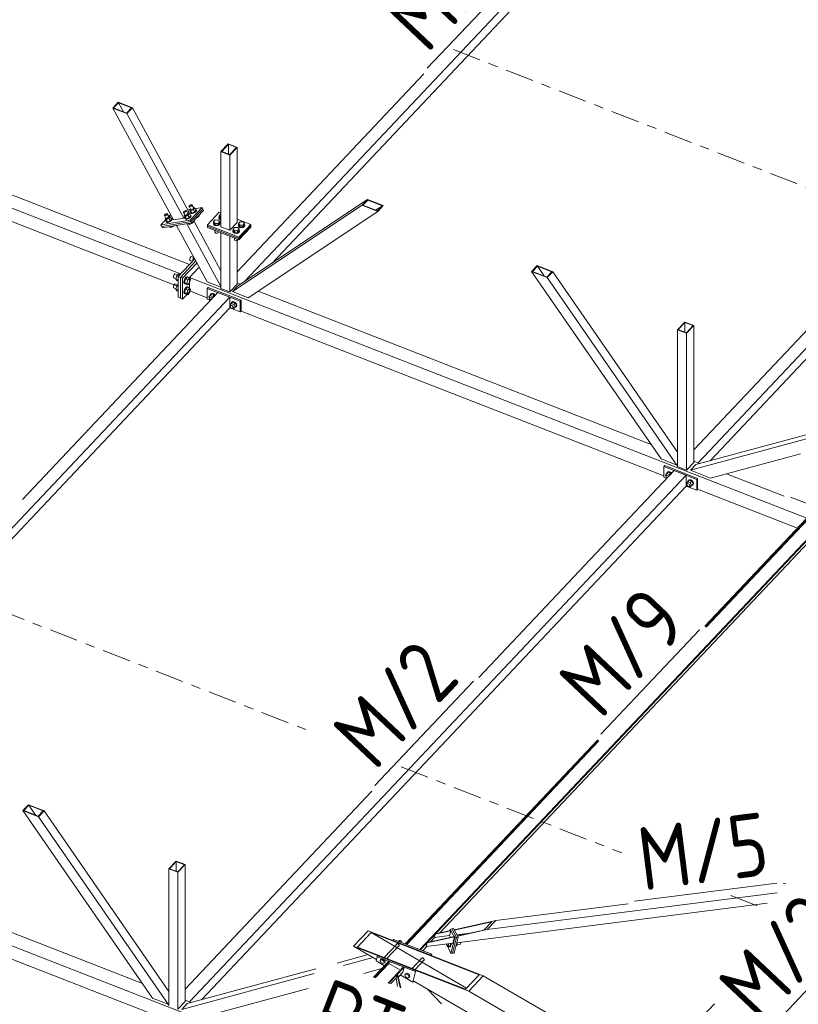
# Model space of a CAD drawing. Header units: millimetres. Extents: x -681 to 506, y -45 to 794.
# Tile 37 of 113: x 61 to 110, y 185 to 247. Entities that reach past the tile are written whole.
import ezdxf

# ---------------------------------------------------------------- set-up
doc = ezdxf.new("R2010")
doc.units = ezdxf.units.MM
doc.header["$LTSCALE"] = 0.6
doc.linetypes.add('XKITLINE00', pattern=[0])
doc.linetypes.add('XKITLINE03', pattern=[6, 3, -1, 1, -1])
for name, color, linetype, lineweight in [('Bolt', 7, 'Continuous', 0), ('Part', 2, 'Continuous', 0), ('PartMark', 3, 'Continuous', 0), ('S-GRID', 1, 'Continuous', 0)]:
    doc.layers.add(name, color=color, linetype=linetype, lineweight=lineweight)
doc.styles.add('ISOCPEUR', font='ISOCPEUR.TTF')

msp = doc.modelspace()

# ---------------------------------------------------------------- linework, layer by layer
at = {"layer": 'Bolt', "color": 3, "linetype": 'XKITLINE00', "lineweight": 0}
for p, q in [((71.348, 235.544), (71.366, 235.573)), ((71.356, 235.527), (71.348, 235.544)), ((71.389, 235.525), (71.356, 235.527)), ((71.471, 235.315), (71.356, 235.527)), ((71.366, 235.573), (71.406, 235.605)), ((71.437, 235.54), (71.389, 235.525)), ((71.406, 235.605), (71.456, 235.632)), ((71.488, 235.567), (71.437, 235.54)), ((71.456, 235.632), (71.504, 235.647)), ((71.528, 235.599), (71.488, 235.567)), ((71.504, 235.647), (71.537, 235.646)), ((71.546, 235.628), (71.528, 235.599)), ((71.537, 235.646), (71.546, 235.628)), ((71.652, 235.434), (71.537, 235.646)), ((71.633, 235.468), (71.662, 235.48)), ((71.733, 235.447), (71.633, 235.342)), ((71.662, 235.48), (71.733, 235.447)), ((71.733, 235.447), (71.813, 235.3)), ((69.79, 234.979), (69.808, 235.008)), ((69.799, 234.961), (69.79, 234.979)), ((69.831, 234.96), (69.799, 234.961)), ((69.914, 234.75), (69.799, 234.961)), ((69.808, 235.008), (69.848, 235.04)), ((69.88, 234.975), (69.831, 234.96)), ((69.848, 235.04), (69.899, 235.067)), ((69.93, 235.002), (69.88, 234.975)), ((69.899, 235.067), (69.947, 235.082)), ((69.97, 235.034), (69.93, 235.002)), ((69.947, 235.082), (69.979, 235.08)), ((69.988, 235.063), (69.97, 235.034)), ((69.979, 235.08), (69.988, 235.063)), ((70.094, 234.869), (69.979, 235.08)), ((70.175, 234.882), (70.075, 234.777)), ((70.076, 234.903), (70.104, 234.915)), ((70.104, 234.915), (70.175, 234.882)), ((70.175, 234.882), (70.255, 234.735)), ((71.002, 235.178), (71.02, 235.206)), ((71.011, 235.16), (71.002, 235.178)), ((71.043, 235.159), (71.011, 235.16)), ((71.126, 234.949), (71.011, 235.16)), ((71.02, 235.206), (71.06, 235.239)), ((71.091, 235.173), (71.043, 235.159)), ((71.101, 234.995), (71.045, 234.936)), ((71.045, 234.936), (71.116, 234.903)), ((71.125, 234.789), (71.045, 234.936)), ((71.06, 235.239), (71.11, 235.266)), ((71.142, 235.201), (71.091, 235.173)), ((71.11, 235.266), (71.159, 235.281)), ((71.287, 234.975), (71.116, 234.903)), ((71.116, 234.903), (71.196, 234.756)), ((71.182, 235.233), (71.142, 235.201)), ((71.159, 235.281), (71.191, 235.279)), ((71.2, 235.262), (71.182, 235.233)), ((71.191, 235.279), (71.2, 235.262)), ((71.306, 235.068), (71.191, 235.279)), ((71.196, 234.756), (71.367, 234.828)), ((71.372, 234.826), (71.278, 234.776)), ((71.387, 235.081), (71.287, 234.975)), ((71.287, 234.975), (71.367, 234.828)), ((71.288, 235.102), (71.316, 235.114)), ((71.316, 235.114), (71.387, 235.081)), ((71.367, 234.828), (71.467, 234.934)), ((71.445, 234.886), (71.372, 234.826)), ((71.387, 235.081), (71.467, 234.934)), ((71.387, 234.799), (71.46, 234.858)), ((71.446, 235.361), (71.391, 235.302)), ((71.391, 235.302), (71.462, 235.269)), ((71.471, 235.155), (71.391, 235.302)), ((71.479, 234.939), (71.445, 234.886)), ((71.446, 234.972), (71.463, 234.971)), ((71.459, 235.15), (71.467, 235.162)), ((71.475, 235.118), (71.459, 235.15)), ((71.46, 234.858), (71.494, 234.912)), ((71.633, 235.342), (71.462, 235.269)), ((71.462, 235.269), (71.542, 235.122)), ((71.463, 234.971), (71.479, 234.939)), ((71.478, 234.944), (71.463, 234.971)), ((71.471, 235.155), (71.542, 235.122)), ((71.535, 235.115), (71.475, 235.118)), ((71.49, 235.09), (71.475, 235.118)), ((71.494, 234.912), (71.478, 234.944)), ((71.49, 235.09), (71.55, 235.087)), ((71.624, 235.142), (71.535, 235.115)), ((71.542, 235.122), (71.713, 235.195)), ((71.55, 235.087), (71.639, 235.115)), ((71.718, 235.192), (71.624, 235.142)), ((71.633, 235.342), (71.713, 235.195)), ((71.639, 235.115), (71.733, 235.165)), ((71.713, 235.195), (71.813, 235.3)), ((71.791, 235.252), (71.718, 235.192)), ((71.733, 235.165), (71.806, 235.225)), ((71.824, 235.305), (71.791, 235.252)), ((71.792, 235.339), (71.809, 235.338)), ((71.806, 235.225), (71.839, 235.278)), ((71.809, 235.338), (71.824, 235.305)), ((71.824, 235.31), (71.809, 235.338)), ((71.839, 235.278), (71.824, 235.31)), ((71.836, 234.812), (71.905, 234.841)), ((71.905, 234.841), (71.89, 234.869)), ((71.905, 234.841), (72.005, 234.947)), ((72.005, 234.947), (71.99, 234.974)), ((73.251, 234.835), (73.264, 234.864)), ((73.276, 234.768), (73.251, 234.835)), ((73.251, 234.809), (73.251, 234.835)), ((73.264, 234.941), (73.364, 235.047)), ((73.264, 234.835), (73.264, 234.941)), ((73.356, 234.833), (73.264, 234.941)), ((73.356, 234.726), (73.264, 234.835)), ((73.356, 234.726), (73.356, 234.833)), ((73.385, 234.832), (73.356, 234.833)), ((73.364, 235.047), (73.385, 235.046)), ((69.889, 234.796), (69.833, 234.737)), ((69.833, 234.737), (69.904, 234.704)), ((69.913, 234.59), (69.833, 234.737)), ((69.901, 234.585), (69.909, 234.597)), ((69.917, 234.552), (69.901, 234.585)), ((70.075, 234.777), (69.904, 234.704)), ((69.904, 234.704), (69.984, 234.557)), ((69.913, 234.59), (69.984, 234.557)), ((69.977, 234.55), (69.917, 234.552)), ((69.932, 234.525), (69.917, 234.552)), ((69.932, 234.525), (69.992, 234.522)), ((70.066, 234.577), (69.977, 234.55)), ((69.984, 234.557), (70.155, 234.63)), ((69.992, 234.522), (70.081, 234.549)), ((70.16, 234.627), (70.066, 234.577)), ((70.075, 234.777), (70.155, 234.63)), ((70.081, 234.549), (70.175, 234.6)), ((70.105, 234.236), (70.096, 234.254)), ((70.105, 234.236), (70.176, 234.203)), ((70.176, 234.203), (70.145, 234.262)), ((70.155, 234.63), (70.255, 234.735)), ((70.233, 234.687), (70.16, 234.627)), ((70.175, 234.6), (70.248, 234.659)), ((70.176, 234.203), (70.348, 234.276)), ((70.267, 234.74), (70.233, 234.687)), ((70.234, 234.773), (70.251, 234.773)), ((70.248, 234.659), (70.282, 234.713)), ((70.251, 234.773), (70.267, 234.74)), ((70.266, 234.745), (70.251, 234.773)), ((70.282, 234.713), (70.266, 234.745)), ((70.348, 234.276), (70.338, 234.293)), ((70.348, 234.276), (70.369, 234.298)), ((71.113, 234.784), (71.121, 234.796)), ((71.129, 234.751), (71.113, 234.784)), ((71.125, 234.789), (71.196, 234.756)), ((71.189, 234.748), (71.129, 234.751)), ((71.144, 234.724), (71.129, 234.751)), ((71.144, 234.724), (71.204, 234.721)), ((71.278, 234.776), (71.189, 234.748)), ((71.204, 234.721), (71.293, 234.748)), ((71.293, 234.748), (71.387, 234.799)), ((71.317, 234.435), (71.307, 234.452)), ((71.317, 234.435), (71.388, 234.402)), ((71.388, 234.402), (71.356, 234.461)), ((71.388, 234.402), (71.559, 234.475)), ((71.559, 234.475), (71.544, 234.502)), ((71.559, 234.475), (71.659, 234.58)), ((71.659, 234.58), (71.644, 234.608)), ((72.905, 234.468), (72.918, 234.497)), ((72.93, 234.402), (72.905, 234.468)), ((72.905, 234.443), (72.905, 234.468)), ((72.905, 234.443), (72.93, 234.376)), ((72.918, 234.575), (73.018, 234.68)), ((72.918, 234.468), (72.918, 234.575)), ((73.011, 234.466), (72.918, 234.575)), ((72.918, 234.468), (73.011, 234.36)), ((73.004, 234.353), (72.93, 234.402)), ((72.93, 234.376), (73.004, 234.327)), ((73.106, 234.333), (73.004, 234.353)), ((73.004, 234.327), (73.106, 234.308)), ((73.011, 234.36), (73.011, 234.466)), ((73.203, 234.463), (73.011, 234.466)), ((73.011, 234.36), (73.203, 234.357)), ((73.018, 234.68), (73.21, 234.678)), ((73.209, 234.35), (73.106, 234.333)), ((73.106, 234.308), (73.209, 234.324)), ((73.303, 234.569), (73.203, 234.463)), ((73.203, 234.357), (73.303, 234.463)), ((73.203, 234.357), (73.203, 234.463)), ((73.286, 234.397), (73.209, 234.35)), ((73.209, 234.324), (73.286, 234.371)), ((73.21, 234.678), (73.303, 234.569)), ((73.251, 234.809), (73.276, 234.743)), ((73.35, 234.719), (73.276, 234.768)), ((73.276, 234.743), (73.35, 234.693)), ((73.316, 234.463), (73.286, 234.397)), ((73.286, 234.371), (73.316, 234.437)), ((73.303, 234.463), (73.303, 234.569)), ((73.303, 234.497), (73.316, 234.463)), ((73.316, 234.437), (73.316, 234.463)), ((73.385, 234.712), (73.35, 234.719)), ((73.35, 234.693), (73.385, 234.687)), ((73.385, 234.726), (73.356, 234.726)), ((74.153, 234.093), (74.253, 234.199)), ((74.253, 234.199), (74.445, 234.196)), ((74.445, 234.196), (74.538, 234.088)), ((74.486, 234.353), (74.499, 234.382)), ((74.511, 234.287), (74.486, 234.353)), ((74.486, 234.328), (74.486, 234.353)), ((74.486, 234.328), (74.511, 234.261)), ((74.499, 234.459), (74.599, 234.565)), ((74.499, 234.353), (74.499, 234.459)), ((74.591, 234.351), (74.499, 234.459)), ((74.499, 234.353), (74.591, 234.244)), ((74.585, 234.237), (74.511, 234.287)), ((74.511, 234.261), (74.585, 234.212)), ((74.687, 234.218), (74.585, 234.237)), ((74.585, 234.212), (74.687, 234.193)), ((74.591, 234.244), (74.591, 234.351)), ((74.784, 234.348), (74.591, 234.351)), ((74.591, 234.244), (74.784, 234.242)), ((74.599, 234.565), (74.791, 234.562)), ((74.79, 234.234), (74.687, 234.218)), ((74.687, 234.193), (74.79, 234.209)), ((74.884, 234.454), (74.784, 234.348)), ((74.784, 234.242), (74.884, 234.348)), ((74.784, 234.242), (74.784, 234.348)), ((74.867, 234.282), (74.79, 234.234)), ((74.79, 234.209), (74.867, 234.256)), ((74.791, 234.562), (74.884, 234.454)), ((74.897, 234.347), (74.867, 234.282)), ((74.867, 234.256), (74.897, 234.322)), ((74.884, 234.348), (74.884, 234.454)), ((74.884, 234.382), (74.897, 234.347)), ((74.897, 234.322), (74.897, 234.347)), ((73.011, 234.002), (72.993, 234.023)), ((72.999, 233.914), (72.999, 234.015)), ((72.999, 233.914), (73.013, 233.878)), ((73.011, 234.002), (73.011, 234.016)), ((73.048, 234.002), (73.011, 234.002)), ((73.013, 233.878), (73.053, 233.851)), ((73.053, 233.851), (73.108, 233.841)), ((73.108, 233.841), (73.164, 233.85)), ((73.164, 233.85), (73.205, 233.875)), ((73.205, 233.875), (73.222, 233.911)), ((73.222, 233.911), (73.222, 233.934)), ((74.14, 233.987), (74.153, 234.016)), ((74.165, 233.92), (74.14, 233.987)), ((74.14, 233.961), (74.14, 233.987)), ((74.14, 233.961), (74.165, 233.895)), ((74.153, 233.987), (74.153, 234.093)), ((74.245, 233.985), (74.153, 234.093)), ((74.153, 233.987), (74.245, 233.878)), ((74.239, 233.871), (74.165, 233.92)), ((74.165, 233.895), (74.239, 233.845)), ((74.341, 233.852), (74.239, 233.871)), ((74.239, 233.845), (74.341, 233.826)), ((74.245, 233.878), (74.245, 233.985)), ((74.438, 233.982), (74.245, 233.985)), ((74.245, 233.878), (74.438, 233.875)), ((74.444, 233.868), (74.341, 233.852)), ((74.341, 233.826), (74.444, 233.843)), ((74.538, 234.088), (74.438, 233.982)), ((74.438, 233.875), (74.438, 233.982)), ((74.438, 233.875), (74.538, 233.981)), ((74.521, 233.915), (74.444, 233.868)), ((74.444, 233.843), (74.521, 233.89)), ((74.551, 233.981), (74.521, 233.915)), ((74.521, 233.89), (74.551, 233.955)), ((74.538, 233.981), (74.538, 234.088)), ((74.538, 234.015), (74.551, 233.981)), ((74.551, 233.955), (74.551, 233.981)), ((74.245, 233.521), (74.228, 233.542)), ((74.234, 233.432), (74.234, 233.534)), ((74.234, 233.432), (74.248, 233.396)), ((74.245, 233.521), (74.245, 233.535)), ((74.283, 233.52), (74.245, 233.521)), ((74.248, 233.396), (74.288, 233.37)), ((74.288, 233.37), (74.343, 233.359)), ((74.343, 233.359), (74.399, 233.368)), ((74.399, 233.368), (74.44, 233.394)), ((74.44, 233.394), (74.456, 233.429)), ((74.456, 233.429), (74.456, 233.452)), ((71.468, 232.339), (71.434, 232.288)), ((71.503, 232.362), (71.468, 232.339)), ((71.503, 232.362), (71.677, 232.294)), ((71.408, 232.224), (71.399, 232.163)), ((71.399, 232.163), (71.408, 232.122)), ((71.434, 232.288), (71.408, 232.224)), ((71.408, 232.122), (71.434, 232.112)), ((71.434, 232.112), (71.434, 232.112)), ((71.434, 232.112), (71.575, 232.057)), ((71.576, 232.058), (71.627, 232.241)), ((71.627, 232.241), (71.679, 232.296)), ((71.627, 232.241), (71.716, 232.206)), ((70.371, 231.125), (70.362, 231.064)), ((70.362, 231.064), (70.371, 231.023)), ((70.396, 231.189), (70.371, 231.125)), ((70.431, 231.24), (70.396, 231.189)), ((70.465, 231.263), (70.431, 231.24)), ((70.465, 231.263), (70.639, 231.195)), ((70.589, 231.142), (70.529, 230.925)), ((70.709, 231.269), (70.589, 231.142)), ((70.589, 231.142), (70.679, 231.107)), ((70.709, 231.269), (70.798, 231.234)), ((71.216, 231.085), (71.153, 231.043)), ((71.191, 231.028), (71.254, 231.07)), ((71.216, 231.085), (71.254, 231.07)), ((71.254, 231.07), (71.3, 231.051)), ((70.371, 230.487), (70.362, 230.426)), ((70.371, 231.023), (70.396, 231.012)), ((70.396, 230.551), (70.371, 230.487)), ((70.396, 231.012), (70.397, 231.013)), ((70.396, 231.012), (70.538, 230.957)), ((70.431, 230.601), (70.396, 230.551)), ((70.465, 230.624), (70.431, 230.601)), ((70.465, 230.624), (70.639, 230.556)), ((70.529, 230.925), (70.589, 230.836)), ((70.529, 230.925), (70.666, 230.872)), ((70.589, 230.504), (70.529, 230.287)), ((70.589, 230.836), (70.666, 230.806)), ((70.666, 230.585), (70.589, 230.504)), ((70.589, 230.504), (70.666, 230.474)), ((71.043, 230.833), (71.026, 230.722)), ((71.026, 230.722), (71.043, 230.646)), ((71.089, 230.951), (71.043, 230.833)), ((71.043, 230.646), (71.089, 230.627)), ((71.064, 230.707), (71.081, 230.818)), ((71.081, 230.631), (71.064, 230.707)), ((71.131, 230.931), (71.071, 230.714)), ((71.071, 230.714), (71.131, 230.624)), ((71.071, 230.714), (71.213, 230.659)), ((71.081, 230.818), (71.127, 230.936)), ((71.127, 230.612), (71.081, 230.631)), ((71.153, 231.043), (71.089, 230.951)), ((71.089, 230.627), (71.09, 230.627)), ((71.089, 230.627), (71.127, 230.612)), ((71.127, 230.936), (71.191, 231.028)), ((71.141, 230.621), (71.127, 230.612)), ((71.251, 231.058), (71.131, 230.931)), ((71.131, 230.931), (71.273, 230.875)), ((71.131, 230.624), (71.273, 230.569)), ((71.216, 230.447), (71.153, 230.405)), ((71.213, 230.659), (71.273, 230.875)), ((71.273, 230.569), (71.213, 230.659)), ((71.216, 230.447), (71.254, 230.432)), ((71.251, 231.058), (71.393, 231.002)), ((71.273, 230.875), (71.393, 231.002)), ((71.393, 230.696), (71.273, 230.569)), ((71.3, 231.051), (71.304, 231.037)), ((71.393, 231.002), (71.453, 230.912)), ((71.453, 230.912), (71.393, 230.696)), ((70.362, 230.426), (70.371, 230.385)), ((70.371, 230.385), (70.396, 230.374)), ((70.396, 230.374), (70.397, 230.375)), ((70.396, 230.374), (70.538, 230.319)), ((70.529, 230.287), (70.589, 230.197)), ((70.529, 230.287), (70.666, 230.234)), ((70.589, 230.197), (70.666, 230.167)), ((71.043, 230.195), (71.026, 230.083)), ((71.026, 230.083), (71.043, 230.008)), ((71.089, 230.313), (71.043, 230.195)), ((71.043, 230.008), (71.089, 229.988)), ((71.064, 230.068), (71.081, 230.18)), ((71.081, 229.993), (71.064, 230.068)), ((71.131, 230.293), (71.071, 230.076)), ((71.071, 230.076), (71.131, 229.986)), ((71.071, 230.076), (71.213, 230.02)), ((71.081, 230.18), (71.127, 230.298)), ((71.127, 229.973), (71.081, 229.993)), ((71.153, 230.405), (71.089, 230.313)), ((71.089, 229.988), (71.09, 229.989)), ((71.089, 229.988), (71.127, 229.973)), ((71.127, 230.298), (71.191, 230.39)), ((71.141, 229.982), (71.127, 229.973)), ((71.251, 230.419), (71.131, 230.293)), ((71.131, 230.293), (71.273, 230.237)), ((71.131, 229.986), (71.273, 229.931)), ((71.191, 230.39), (71.254, 230.432)), ((71.213, 230.02), (71.273, 230.237)), ((71.273, 229.931), (71.213, 230.02)), ((71.251, 230.419), (71.393, 230.364)), ((71.254, 230.432), (71.3, 230.413)), ((71.273, 230.237), (71.393, 230.364)), ((71.393, 230.057), (71.273, 229.931)), ((71.3, 230.413), (71.304, 230.399)), ((71.393, 230.364), (71.453, 230.274)), ((71.453, 230.274), (71.393, 230.057)), ((72.619, 229.801), (72.701, 229.897)), ((72.7, 229.903), (72.723, 229.973)), ((72.701, 229.897), (72.7, 229.903)), ((72.701, 229.897), (72.793, 229.995)), ((72.866, 229.833), (72.701, 229.897)), ((72.723, 229.973), (72.788, 230.006)), ((72.723, 229.973), (72.741, 229.991)), ((72.805, 230.024), (72.741, 229.991)), ((72.788, 230.006), (72.876, 229.992)), ((72.958, 229.93), (72.793, 229.995)), ((72.893, 230.011), (72.805, 230.024)), ((72.866, 229.833), (72.958, 229.93)), ((72.893, 229.78), (72.866, 229.833)), ((72.876, 229.992), (72.963, 229.937)), ((72.981, 229.955), (72.893, 230.011)), ((72.985, 229.878), (72.958, 229.93)), ((72.963, 229.937), (72.998, 229.892)), ((73.016, 229.911), (72.981, 229.955)), ((72.648, 229.744), (72.619, 229.801)), ((72.642, 229.725), (72.655, 229.763)), ((72.655, 229.678), (72.642, 229.725)), ((72.655, 229.763), (72.701, 229.812)), ((72.655, 229.763), (72.69, 229.781)), ((72.69, 229.633), (72.655, 229.678)), ((72.69, 229.781), (72.737, 229.773)), ((72.73, 229.608), (72.69, 229.633)), ((72.737, 229.773), (72.785, 229.744)), ((72.785, 229.744), (72.818, 229.701)), ((73.949, 229.283), (74.031, 229.378)), ((73.978, 229.225), (73.949, 229.283)), ((73.972, 229.207), (73.985, 229.244)), ((73.985, 229.159), (73.972, 229.207)), ((73.985, 229.244), (74.031, 229.293)), ((73.985, 229.244), (74.02, 229.262)), ((74.02, 229.262), (74.067, 229.255)), ((74.03, 229.385), (74.053, 229.454)), ((74.031, 229.379), (74.03, 229.385)), ((74.031, 229.378), (74.123, 229.476)), ((74.031, 229.378), (74.195, 229.314)), ((74.053, 229.454), (74.118, 229.487)), ((74.053, 229.454), (74.071, 229.473)), ((74.067, 229.255), (74.115, 229.225)), ((74.135, 229.505), (74.071, 229.473)), ((74.115, 229.225), (74.149, 229.18)), ((74.118, 229.487), (74.205, 229.474)), ((74.288, 229.412), (74.123, 229.476)), ((74.223, 229.492), (74.135, 229.505)), ((74.195, 229.314), (74.288, 229.412)), ((74.195, 229.314), (74.278, 229.154)), ((74.205, 229.474), (74.293, 229.418)), ((74.311, 229.437), (74.223, 229.492)), ((74.278, 229.154), (74.37, 229.252)), ((74.37, 229.252), (74.288, 229.412)), ((74.288, 229.156), (74.37, 229.252)), ((74.293, 229.418), (74.358, 229.336)), ((74.375, 229.354), (74.311, 229.437)), ((74.358, 229.336), (74.381, 229.248)), ((74.381, 229.248), (74.358, 229.178)), ((74.358, 229.178), (74.375, 229.196)), ((74.398, 229.266), (74.375, 229.354)), ((74.375, 229.196), (74.398, 229.266)), ((74.02, 229.114), (73.985, 229.159)), ((74.067, 229.085), (74.02, 229.114)), ((74.115, 229.077), (74.067, 229.085)), ((74.149, 229.095), (74.115, 229.077)), ((74.129, 229.085), (74.195, 229.059)), ((74.149, 229.18), (74.162, 229.133)), ((74.149, 229.095), (74.195, 229.144)), ((74.162, 229.133), (74.149, 229.095)), ((74.195, 229.059), (74.288, 229.156)), ((74.195, 229.059), (74.278, 229.154)), ((74.293, 229.146), (74.279, 229.148)), ((74.358, 229.178), (74.293, 229.146)), ((101.591, 218.501), (101.673, 218.596)), ((101.672, 218.603), (101.695, 218.672)), ((101.673, 218.597), (101.672, 218.603)), ((101.673, 218.596), (101.765, 218.694)), ((101.838, 218.532), (101.673, 218.596)), ((101.695, 218.672), (101.76, 218.705)), ((101.695, 218.672), (101.713, 218.691)), ((101.777, 218.723), (101.713, 218.691)), ((101.76, 218.705), (101.848, 218.692)), ((101.93, 218.63), (101.765, 218.694)), ((101.865, 218.71), (101.777, 218.723)), ((101.838, 218.532), (101.93, 218.63)), ((101.848, 218.692), (101.935, 218.636)), ((101.953, 218.655), (101.865, 218.71)), ((101.957, 218.577), (101.93, 218.63)), ((101.935, 218.636), (101.97, 218.592)), ((101.988, 218.61), (101.953, 218.655)), ((101.62, 218.443), (101.591, 218.501)), ((101.614, 218.425), (101.627, 218.462)), ((101.627, 218.377), (101.614, 218.425)), ((101.627, 218.462), (101.673, 218.511)), ((101.627, 218.462), (101.662, 218.48)), ((101.662, 218.333), (101.627, 218.377)), ((101.662, 218.48), (101.709, 218.473)), ((101.702, 218.307), (101.662, 218.333)), ((101.709, 218.473), (101.757, 218.443)), ((101.757, 218.443), (101.79, 218.4)), ((101.865, 218.48), (101.838, 218.532)), ((102.921, 217.982), (103.003, 218.078)), ((102.95, 217.924), (102.921, 217.982)), ((102.957, 217.944), (103.003, 217.993)), ((102.957, 217.944), (102.992, 217.961)), ((102.992, 217.961), (103.039, 217.954)), ((103.002, 218.084), (103.025, 218.154)), ((103.003, 218.078), (103.002, 218.084)), ((103.003, 218.078), (103.095, 218.175)), ((103.003, 218.078), (103.168, 218.013)), ((103.025, 218.154), (103.09, 218.186)), ((103.025, 218.154), (103.043, 218.172)), ((103.039, 217.954), (103.087, 217.924)), ((103.107, 218.205), (103.043, 218.172)), ((103.09, 218.186), (103.177, 218.173)), ((103.26, 218.111), (103.095, 218.175)), ((103.195, 218.191), (103.107, 218.205)), ((103.168, 218.013), (103.26, 218.111)), ((103.168, 218.013), (103.25, 217.854)), ((103.177, 218.173), (103.265, 218.118)), ((103.283, 218.136), (103.195, 218.191)), ((103.25, 217.854), (103.342, 217.951)), ((103.342, 217.951), (103.26, 218.111)), ((103.26, 217.856), (103.342, 217.951)), ((103.265, 218.118), (103.33, 218.035)), ((103.347, 218.053), (103.283, 218.136)), ((103.33, 218.035), (103.353, 217.947)), ((103.37, 217.965), (103.347, 218.053)), ((103.347, 217.896), (103.37, 217.965)), ((102.944, 217.906), (102.957, 217.944)), ((102.957, 217.859), (102.944, 217.906)), ((102.992, 217.814), (102.957, 217.859)), ((103.039, 217.784), (102.992, 217.814)), ((103.087, 217.777), (103.039, 217.784)), ((103.087, 217.924), (103.121, 217.879)), ((103.121, 217.794), (103.087, 217.777)), ((103.101, 217.784), (103.168, 217.758)), ((103.121, 217.879), (103.134, 217.832)), ((103.121, 217.794), (103.168, 217.843)), ((103.134, 217.832), (103.121, 217.794)), ((103.168, 217.758), (103.26, 217.856)), ((103.168, 217.758), (103.25, 217.854)), ((103.265, 217.845), (103.251, 217.847)), ((103.33, 217.877), (103.265, 217.845)), ((103.353, 217.947), (103.33, 217.877)), ((103.33, 217.877), (103.347, 217.896)), ((83.738, 187.907), (84.561, 188.778)), ((83.914, 187.838), (84.673, 188.643)), ((84.533, 188.759), (84.543, 188.777)), ((84.533, 188.748), (84.533, 188.759)), ((84.543, 188.777), (84.56, 188.79)), ((84.56, 188.79), (84.582, 188.794)), ((84.582, 188.794), (84.608, 188.79)), ((84.608, 188.79), (84.635, 188.778)), ((84.632, 188.937), (84.633, 188.938)), ((84.715, 188.988), (84.633, 188.938)), ((84.635, 188.778), (84.66, 188.76)), ((84.658, 188.927), (84.715, 188.988)), ((84.658, 188.927), (84.691, 188.914)), ((84.66, 188.76), (84.681, 188.737)), ((84.674, 188.631), (84.66, 188.628)), ((84.691, 188.643), (84.674, 188.631)), ((84.681, 188.737), (84.695, 188.711)), ((84.691, 188.914), (84.749, 188.975)), ((84.701, 188.662), (84.691, 188.643)), ((84.695, 188.711), (84.702, 188.685)), ((84.702, 188.685), (84.701, 188.662)), ((84.749, 188.975), (84.715, 188.988)), ((84.749, 188.975), (84.85, 188.917)), ((84.85, 188.917), (84.805, 188.87)), ((84.873, 188.843), (84.85, 188.917)), ((87.693, 188.72), (87.693, 188.757)), ((87.755, 188.581), (87.693, 188.72)), ((87.815, 188.625), (87.755, 188.581)), ((87.815, 188.625), (87.814, 188.773)), ((87.815, 188.625), (87.944, 188.641)), ((87.884, 188.597), (87.944, 188.641)), ((87.948, 188.632), (87.921, 188.582)), ((87.944, 188.641), (87.943, 188.789)), ((87.958, 188.721), (87.948, 188.632)), ((87.951, 188.79), (87.958, 188.721)), ((87.952, 188.586), (87.979, 188.636)), ((87.979, 188.636), (87.989, 188.725)), ((87.989, 188.725), (87.982, 188.794)), ((88.305, 188.651), (88.318, 188.653)), ((88.315, 188.688), (88.379, 188.696)), ((88.318, 188.653), (88.379, 188.696)), ((88.379, 188.696), (88.378, 188.844)), ((88.378, 188.733), (88.576, 188.758)), ((88.576, 188.758), (88.591, 188.785)), ((88.591, 188.785), (88.596, 188.834)), ((88.596, 188.834), (88.592, 188.871)), ((87.755, 188.581), (87.884, 188.597)), ((87.884, 188.585), (87.876, 188.596)), ((87.921, 188.582), (87.884, 188.585)), ((87.921, 188.582), (87.952, 188.586)), ((83.48, 187.717), (83.538, 187.778)), ((83.563, 187.767), (83.48, 187.717)), ((83.521, 187.589), (83.48, 187.717)), ((83.649, 187.514), (83.521, 187.589)), ((83.62, 187.828), (83.538, 187.778)), ((83.62, 187.828), (83.563, 187.767)), ((83.563, 187.767), (83.596, 187.754)), ((83.596, 187.754), (83.653, 187.815)), ((83.596, 187.754), (83.697, 187.695)), ((83.653, 187.815), (83.62, 187.828)), ((83.737, 187.567), (83.649, 187.514)), ((83.653, 187.815), (83.754, 187.757)), ((83.754, 187.757), (83.697, 187.695)), ((83.697, 187.695), (83.737, 187.567)), ((83.737, 187.567), (83.795, 187.628)), ((83.795, 187.628), (83.754, 187.757)), ((85.525, 187.21), (86.14, 187.861)), ((85.701, 187.141), (86.253, 187.726)), ((86.112, 187.832), (86.113, 187.842)), ((86.113, 187.842), (86.123, 187.861)), ((86.123, 187.861), (86.139, 187.873)), ((86.139, 187.873), (86.162, 187.877)), ((86.162, 187.877), (86.188, 187.873)), ((86.188, 187.873), (86.214, 187.861)), ((86.214, 187.861), (86.239, 187.843)), ((86.239, 187.843), (86.26, 187.82)), ((86.254, 187.714), (86.239, 187.711)), ((86.271, 187.726), (86.254, 187.714)), ((86.26, 187.82), (86.275, 187.794)), ((86.28, 187.745), (86.271, 187.726)), ((86.275, 187.794), (86.282, 187.768)), ((86.282, 187.768), (86.28, 187.745)), ((85.117, 186.861), (85.059, 186.8)), ((85.059, 186.8), (85.148, 186.853)), ((85.059, 186.8), (85.1, 186.672)), ((85.205, 186.914), (85.117, 186.861)), ((85.148, 186.853), (85.205, 186.914)), ((85.148, 186.853), (85.276, 186.779)), ((85.334, 186.84), (85.205, 186.914)), ((85.276, 186.779), (85.334, 186.84)), ((85.276, 186.779), (85.317, 186.65)), ((85.375, 186.712), (85.334, 186.84)), ((85.229, 186.597), (85.1, 186.672)), ((85.317, 186.65), (85.229, 186.597)), ((85.317, 186.65), (85.375, 186.712))]:
    msp.add_line(p, q, dxfattribs=at)
at = {"layer": 'Part', "color": 2, "linetype": 'XKITLINE00', "lineweight": 0}
for p, q in [((-12.544, 263.772), (70.819, 231.256)), ((106.217, 263.979), (74.896, 230.802)), ((76.624, 231.95), (106.217, 263.298)), ((135.189, 252.678), (103.661, 219.282)), ((104.428, 219.413), (135.189, 251.997)), ((86.263, 243.944), (74.416, 231.394)), ((66.866, 242.148), (66.521, 241.782)), ((66.521, 241.782), (67.414, 241.433)), ((66.521, 241.782), (70.382, 234.681)), ((66.571, 241.787), (66.883, 242.117)), ((66.571, 241.787), (67.398, 241.465)), ((66.866, 242.148), (67.76, 241.8)), ((66.883, 242.117), (67.194, 241.544)), ((67.709, 241.795), (66.883, 242.117)), ((67.398, 241.465), (67.709, 241.795)), ((67.76, 241.8), (67.414, 241.433)), ((71.374, 235.154), (67.76, 241.8)), ((46.433, 241.604), (71.396, 231.867)), ((67.414, 241.433), (71.028, 234.787)), ((45.688, 240.208), (70.666, 230.465)), ((73.846, 239.509), (73.385, 239.021)), ((73.431, 239.028), (73.858, 239.48)), ((73.846, 239.509), (74.416, 239.287)), ((73.858, 239.48), (73.858, 238.862)), ((74.371, 239.28), (73.858, 239.48)), ((73.944, 238.828), (74.371, 239.28)), ((73.955, 238.798), (74.416, 239.287)), ((74.416, 239.287), (74.416, 234.515)), ((73.385, 239.021), (73.955, 238.798)), ((73.385, 239.021), (73.385, 234.249)), ((73.431, 239.028), (73.944, 238.828)), ((73.955, 238.798), (73.955, 234.027)), ((71.284, 235.32), (72.182, 235.467)), ((72.182, 235.467), (71.432, 234.673)), ((72.232, 235.375), (72.182, 235.467)), ((82.336, 235.613), (74.108, 230.141)), ((82.682, 235.979), (74.454, 230.507)), ((82.682, 235.979), (82.336, 235.613)), ((82.336, 235.613), (83.333, 235.224)), ((82.702, 235.946), (82.391, 235.617)), ((82.391, 235.617), (83.313, 235.257)), ((83.679, 235.59), (82.682, 235.979)), ((83.624, 235.587), (82.702, 235.946)), ((83.197, 235.302), (83.624, 235.587)), ((83.313, 235.257), (83.624, 235.587)), ((83.333, 235.224), (83.679, 235.59)), ((70.195, 235.026), (69.574, 234.368)), ((71.028, 234.787), (71.374, 235.154)), ((71.482, 234.581), (72.232, 235.375)), ((72.232, 235.375), (71.482, 234.581)), ((71.532, 234.489), (72.281, 235.283)), ((72.281, 235.283), (72.232, 235.375)), ((72.529, 234.375), (73.278, 235.168)), ((73.278, 235.168), (73.385, 235.126)), ((83.333, 235.224), (75.105, 229.752)), ((71.432, 234.673), (69.574, 234.368)), ((69.574, 234.368), (69.624, 234.276)), ((69.624, 234.276), (71.482, 234.581)), ((69.624, 234.276), (71.482, 234.581)), ((69.674, 234.184), (69.624, 234.276)), ((71.532, 234.489), (69.674, 234.184)), ((71.028, 234.787), (70.382, 234.681)), ((70.572, 234.332), (72.512, 230.763)), ((73.385, 230.452), (71.218, 234.438)), ((71.482, 234.581), (71.432, 234.673)), ((71.482, 234.581), (71.532, 234.489)), ((73.385, 231.455), (71.661, 234.626)), ((72.529, 234.375), (72.529, 234.289)), ((72.529, 234.375), (74.524, 233.596)), ((72.529, 234.289), (72.529, 234.204)), ((72.529, 234.289), (74.524, 233.511)), ((72.529, 234.289), (74.524, 233.511)), ((72.529, 234.204), (74.524, 233.426)), ((73.385, 234.249), (73.955, 234.027)), ((73.955, 234.027), (74.416, 234.515)), ((74.416, 234.724), (75.273, 234.39)), ((74.524, 233.596), (75.273, 234.39)), ((74.524, 233.511), (75.273, 234.305)), ((75.273, 234.305), (74.524, 233.511)), ((75.273, 234.22), (74.524, 233.426)), ((75.273, 234.39), (75.273, 234.305)), ((75.273, 234.305), (75.273, 234.22)), ((73.385, 230.339), (73.385, 233.87)), ((73.955, 230.117), (73.955, 233.648)), ((74.524, 233.511), (74.524, 233.596)), ((74.416, 230.605), (74.416, 233.468)), ((74.524, 233.426), (74.524, 233.511)), ((115.235, 232.643), (103.388, 220.094)), ((71.723, 232.214), (70.666, 231.094)), ((71.795, 232.083), (70.808, 231.038)), ((70.808, 231.038), (71.795, 232.083)), ((70.951, 230.983), (71.866, 231.952)), ((93.441, 231.783), (93.095, 231.417)), ((93.149, 231.42), (93.461, 231.75)), ((93.441, 231.783), (94.438, 231.394)), ((93.461, 231.75), (93.888, 231.132)), ((94.383, 231.39), (93.461, 231.75)), ((70.666, 231.094), (70.808, 231.038)), ((70.666, 229.775), (70.666, 231.094)), ((71.96, 231.647), (71.383, 231.036)), ((71.96, 231.647), (72.051, 231.611)), ((93.095, 231.417), (94.092, 231.028)), ((93.095, 231.417), (101.323, 219.525)), ((93.149, 231.42), (94.072, 231.061)), ((94.072, 231.061), (94.383, 231.39)), ((94.438, 231.394), (94.092, 231.028)), ((102.357, 219.949), (94.438, 231.394)), ((70.808, 231.038), (70.951, 230.983)), ((70.808, 229.719), (70.808, 231.038)), ((70.808, 231.038), (70.808, 229.719)), ((70.951, 230.983), (70.951, 229.663)), ((71.383, 231.036), (110.553, 215.758)), ((71.383, 231.036), (71.383, 230.185)), ((72.512, 230.763), (73.385, 230.422)), ((73.955, 230.117), (74.416, 230.605)), ((74.454, 230.507), (74.108, 230.141)), ((74.416, 230.689), (74.612, 230.612)), ((94.092, 231.028), (102.32, 219.136)), ((73.178, 230.083), (60.784, 216.954)), ((70.951, 229.663), (71.427, 230.168)), ((71.383, 230.185), (72.513, 229.744)), ((72.571, 230.403), (72.513, 230.342)), ((72.513, 230.342), (74.603, 229.527)), ((72.513, 229.661), (72.513, 230.342)), ((74.66, 229.588), (72.571, 230.403)), ((73.938, 229.786), (73.178, 230.083)), ((73.385, 230.339), (73.955, 230.117)), ((74.108, 230.141), (75.105, 229.752)), ((75.738, 230.173), (100.69, 220.441)), ((73.938, 229.786), (42.617, 196.609)), ((70.808, 229.719), (70.666, 229.775)), ((70.808, 229.719), (70.951, 229.663)), ((72.513, 229.661), (72.708, 229.585)), ((73.938, 229.105), (73.938, 229.786)), ((74.66, 229.588), (74.603, 229.527)), ((74.603, 229.527), (74.603, 228.846)), ((74.66, 228.907), (74.66, 229.588)), ((44.344, 197.757), (73.938, 229.105)), ((73.938, 229.105), (74.603, 228.846)), ((74.603, 228.846), (74.66, 228.907)), ((74.66, 228.907), (101.485, 218.444)), ((102.818, 228.209), (102.357, 227.72)), ((102.403, 227.727), (102.83, 228.179)), ((102.818, 228.209), (103.388, 227.986)), ((102.83, 228.179), (102.83, 227.561)), ((103.343, 227.979), (102.83, 228.179)), ((102.916, 227.527), (103.343, 227.979)), ((102.927, 227.498), (103.388, 227.986)), ((103.388, 227.986), (103.388, 219.304)), ((102.357, 227.72), (102.927, 227.498)), ((102.357, 227.72), (102.357, 219.038)), ((102.403, 227.727), (102.916, 227.527)), ((102.927, 227.498), (102.927, 218.816)), ((103.524, 219.168), (110.658, 221.103)), ((103.179, 218.802), (110.539, 220.798)), ((104.458, 218.302), (110.17, 219.852)), ((102.32, 219.136), (101.323, 219.525)), ((102.927, 218.816), (103.388, 219.304)), ((103.388, 219.388), (103.777, 219.236)), ((102.15, 218.782), (89.756, 205.654)), ((101.543, 219.102), (101.485, 219.041)), ((101.485, 219.041), (103.575, 218.226)), ((101.485, 218.36), (101.485, 219.041)), ((103.632, 218.287), (101.543, 219.102)), ((102.91, 218.485), (102.15, 218.782)), ((102.32, 219.136), (102.357, 219.176)), ((102.357, 219.038), (102.927, 218.816)), ((103.179, 218.802), (103.524, 219.168)), ((104.458, 218.302), (103.179, 218.802)), ((105.469, 218.576), (109.118, 217.153)), ((102.91, 218.485), (71.382, 185.089)), ((101.485, 218.36), (101.68, 218.284)), ((102.91, 217.805), (102.91, 218.485)), ((103.632, 218.287), (103.575, 218.226)), ((103.575, 218.226), (103.575, 217.545)), ((103.632, 217.606), (103.632, 218.287)), ((72.149, 185.22), (102.91, 217.805)), ((102.91, 217.805), (103.575, 217.545)), ((103.575, 217.545), (103.632, 217.606)), ((103.632, 217.606), (109.965, 215.136)), ((104.092, 208.915), (110.907, 216.133)), ((104.12, 208.888), (110.946, 216.118)), ((111.01, 216.093), (104.167, 208.844)), ((86.003, 188.402), (111.839, 215.77)), ((86.042, 188.387), (111.878, 215.755)), ((87.278, 189.47), (112.035, 215.694)), ((85.071, 188.766), (97.292, 201.711)), ((85.11, 188.751), (97.32, 201.685)), ((97.367, 201.641), (85.174, 188.726)), ((82.956, 198.45), (71.109, 185.901)), ((61.161, 197.59), (60.815, 197.224)), ((60.87, 197.228), (61.181, 197.557)), ((61.161, 197.59), (62.158, 197.201)), ((61.181, 197.557), (61.609, 196.939)), ((62.104, 197.198), (61.181, 197.557)), ((39.104, 196.844), (78.273, 181.565)), ((60.815, 197.224), (61.812, 196.835)), ((60.815, 197.224), (69.044, 185.332)), ((60.87, 197.228), (61.792, 196.868)), ((61.792, 196.868), (62.104, 197.198)), ((62.158, 197.201), (61.812, 196.835)), ((61.812, 196.835), (70.041, 184.944)), ((70.078, 185.756), (62.158, 197.201)), ((43.459, 195.98), (68.41, 186.248)), ((42.381, 194.714), (69.206, 184.251)), ((70.539, 194.016), (70.078, 193.527)), ((70.124, 193.535), (70.55, 193.986)), ((70.539, 194.016), (71.109, 193.794)), ((70.55, 193.986), (70.55, 193.368)), ((71.063, 193.786), (70.55, 193.986)), ((70.637, 193.335), (71.063, 193.786)), ((70.648, 193.305), (71.109, 193.794)), ((71.109, 193.794), (71.109, 185.112)), ((70.078, 193.527), (70.648, 193.305)), ((70.078, 193.527), (70.078, 184.846)), ((70.124, 193.535), (70.637, 193.335)), ((70.648, 193.305), (70.648, 184.623)), ((109.062, 192.566), (109.222, 192.586)), ((90.282, 189.67), (108.675, 192.007)), ((88.355, 188.841), (108.048, 191.343)), ((90.828, 190.249), (99.234, 191.317)), ((88.175, 189.667), (90.828, 190.249)), ((90.564, 190.168), (88.187, 189.646)), ((90.072, 189.647), (90.564, 190.168)), ((90.828, 190.249), (90.282, 189.67)), ((82.715, 189.601), (81.792, 188.624)), ((82.05, 188.565), (82.914, 189.481)), ((82.715, 189.601), (90.025, 186.75)), ((82.914, 189.481), (88.972, 185.965)), ((89.768, 186.808), (82.914, 189.481)), ((86.489, 188.86), (88.183, 189.232)), ((86.981, 189.381), (86.924, 189.165)), ((87.893, 189.289), (86.924, 189.165)), ((86.981, 189.381), (87.974, 189.6)), ((87.008, 189.41), (86.981, 189.381)), ((87.008, 189.41), (87.963, 189.62)), ((87.974, 189.6), (87.893, 189.289)), ((87.941, 189.179), (87.893, 189.289)), ((87.924, 189.688), (87.903, 189.607)), ((88.03, 189.711), (87.924, 189.688)), ((87.924, 189.688), (88.234, 189.144)), ((87.963, 189.62), (87.974, 189.6)), ((88.03, 189.711), (88.136, 189.734)), ((88.34, 189.167), (88.03, 189.711)), ((88.03, 189.711), (88.34, 189.167)), ((88.446, 189.191), (88.136, 189.734)), ((88.187, 189.646), (88.175, 189.667)), ((88.195, 189.212), (88.183, 189.232)), ((88.357, 189.347), (89.187, 189.453)), ((88.396, 189.279), (90.072, 189.647)), ((88.407, 189.259), (88.396, 189.279)), ((88.407, 189.259), (90.282, 189.67)), ((81.792, 188.624), (89.103, 185.773)), ((81.792, 188.624), (83.257, 187.774)), ((84.341, 189.051), (84.283, 188.99)), ((84.283, 188.99), (86.711, 188.043)), ((84.283, 188.99), (84.283, 188.989)), ((84.341, 189.051), (86.769, 188.104)), ((85.071, 188.766), (85.11, 188.751)), ((86.199, 188.326), (86.458, 188.6)), ((86.462, 188.831), (86.399, 188.593)), ((88.089, 188.808), (86.399, 188.593)), ((86.462, 188.831), (88.195, 189.212)), ((86.489, 188.86), (86.462, 188.831)), ((86.924, 189.165), (86.675, 188.901)), ((87.712, 188.76), (87.977, 188.161)), ((88.234, 189.144), (87.977, 188.161)), ((88.34, 189.167), (88.08, 188.174)), ((88.34, 189.167), (88.08, 188.174)), ((88.195, 189.212), (88.089, 188.808)), ((88.446, 189.191), (88.184, 188.187)), ((88.234, 189.144), (88.34, 189.167)), ((88.34, 189.167), (88.446, 189.191)), ((80.75, 187.553), (82.718, 188.087)), ((82.05, 188.565), (88.903, 185.892)), ((83.361, 188.013), (83.303, 187.952)), ((83.361, 188.013), (85.789, 187.066)), ((86.003, 188.402), (86.042, 188.387)), ((86.711, 188.043), (86.769, 188.104)), ((86.711, 188.043), (86.711, 188.042)), ((86.769, 188.104), (86.749, 188.027)), ((87.977, 188.161), (88.08, 188.174)), ((88.08, 188.174), (88.184, 188.187)), ((81.162, 187.392), (83.038, 187.901)), ((83.071, 186.648), (84.034, 187.667)), ((83.11, 186.632), (84.072, 187.652)), ((84.039, 187.522), (83.175, 186.607)), ((83.303, 187.952), (83.235, 187.692)), ((83.235, 187.692), (83.767, 187.384)), ((83.303, 187.952), (85.731, 187.005)), ((84.034, 187.667), (84.072, 187.652)), ((84.039, 187.522), (84.072, 187.652)), ((84.771, 187.097), (84.039, 187.522)), ((70.899, 184.609), (79.292, 186.885)), ((71.245, 184.975), (79.41, 187.19)), ((82.442, 186.893), (83.6, 187.207)), ((84.004, 186.284), (84.966, 187.303)), ((84.042, 186.269), (85.005, 187.288)), ((84.557, 186.814), (84.501, 186.598)), ((84.585, 186.843), (84.557, 186.814)), ((84.751, 185.992), (84.557, 186.814)), ((84.789, 185.978), (84.585, 186.843)), ((84.627, 186.662), (84.923, 186.974)), ((84.763, 186.805), (85.558, 186.344)), ((84.923, 186.974), (85.005, 187.288)), ((84.966, 187.303), (85.005, 187.288)), ((85.731, 187.005), (85.558, 186.344)), ((85.731, 187.005), (85.789, 187.066)), ((88.903, 185.892), (89.768, 186.808)), ((90.025, 186.75), (89.103, 185.773)), ((90.025, 186.75), (100.594, 180.614)), ((84.042, 186.269), (84.038, 186.264)), ((84.065, 186.293), (84.042, 186.269)), ((84.074, 186.256), (84.065, 186.293)), ((84.501, 186.598), (84.15, 186.227)), ((84.596, 186.053), (84.501, 186.598)), ((85.558, 186.344), (85.616, 186.405)), ((85.616, 186.405), (89.55, 184.12)), ((72.179, 184.11), (78.922, 185.939)), ((87.372, 184.97), (86.49, 185.897)), ((89.103, 185.773), (99.671, 179.637)), ((70.041, 184.944), (69.044, 185.332)), ((70.041, 184.944), (70.078, 184.983)), ((70.648, 184.623), (71.109, 185.112)), ((70.899, 184.609), (71.245, 184.975)), ((71.109, 185.195), (71.498, 185.044)), ((104.7, 184.964), (97.735, 177.586))]:
    msp.add_line(p, q, dxfattribs=at)
at = {"layer": 'PartMark', "color": 1, "linetype": 'XKITLINE00', "lineweight": 0}
for p, q in [((86.465, 244.303), (92.716, 250.925)), ((109.527, 217.101), (121.853, 212.293)), ((97.494, 202.071), (103.745, 208.692)), ((83.158, 198.81), (89.409, 205.431)), ((99.619, 191.467), (108.652, 192.615)), ((107.633, 182.746), (113.884, 189.367))]:
    msp.add_line(p, q, dxfattribs=at)
at = {"layer": 'S-GRID', "color": 1, "linetype": 'XKITLINE03', "lineweight": 0}
for p, q in [((88.134, 245.488), (111.13, 236.518)), ((55.855, 211.295), (78.851, 202.325)), ((84.827, 199.995), (98.826, 194.534)), ((105.732, 191.84), (107.768, 191.046))]:
    msp.add_line(p, q, dxfattribs=at)

# ---------------------------------------------------------------- texts
at = {"layer": 'PartMark', "color": 1, "style": 'ISOCPEUR', "width": 0.85}
for s, rotation, p in [('M/2', 46.65022, (86.441, 245.151)), ('M/9', 46.65022, (97.469, 202.919)), ('M/2', 46.65022, (83.133, 199.658)), ('M/5', 7.24219, (100.138, 192.138)), ('M/2', 46.65022, (107.609, 183.594)), ('RT/3', -21.3083, (78.825, 182.937))]:
    msp.add_text(s, height=4, rotation=rotation, dxfattribs=at).set_placement(p)

doc.saveas('drawing.dxf')
